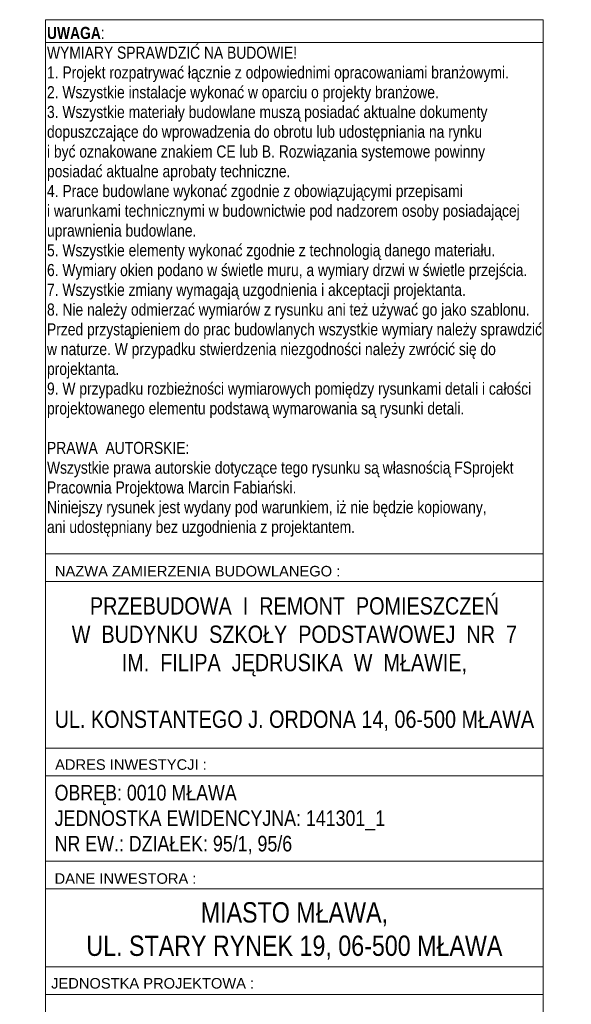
# Model space of a CAD drawing. Header units: centimetres. Extents: x 36226 to 898353716, y 11794 to 57421.
# Tile 14 of 14: x 898353077 to 898353716, y 12931 to 14070. Entities that reach past the tile are written whole.
import ezdxf

# ---------------------------------------------------------------- set-up
doc = ezdxf.new("R2010")
doc.units = ezdxf.units.CM
doc.header["$MEASUREMENT"] = 0
doc.styles.add('GENERATED_STYLE_2', font='arial.ttf')
doc.styles.add('GENERATED_STYLE_6', font='ARIALN.TTF')
doc.styles.add('GENERATED_STYLE_7', font='ARIALN.TTF')

msp = doc.modelspace()

# ---------------------------------------------------------------- linework, layer by layer
at = {"color": 7, "linetype": 'Continuous', "lineweight": 13}
for p, q in [((898353107.4, 14044), (898353683.4, 14044)), ((898353107.4, 13452.3), (898353683.4, 13452.3)), ((898353107.4, 13420.3), (898353683.4, 13420.3)), ((898353107.4, 13227.7), (898353683.4, 13227.7)), ((898353107.4, 13195.7), (898353683.4, 13195.7)), ((898353107.4, 13195.7), (898353683.4, 13195.7)), ((898353107.4, 13195.7), (898353683.4, 13195.7)), ((898353107.4, 13096.8), (898353683.4, 13096.8)), ((898353107.4, 13064.8), (898353683.4, 13064.8)), ((898353107.4, 12974.6), (898353683.4, 12974.6)), ((898353107.4, 12942.6), (898353683.4, 12942.6))]:
    msp.add_line(p, q, dxfattribs=at)
at = {"color": 7, "linetype": 'Continuous', "lineweight": 13, "flags": 128}
msp.add_lwpolyline([(898353107.4, 14070.4), (898353683.4, 14070.4), (898353683.4, 11793.7), (898353107.4, 11793.7)], close=True, dxfattribs=at)

# ---------------------------------------------------------------- texts
at = {"color": 7, "linetype": 'Continuous', "lineweight": 13, "insert": (898353109, 14062.1), "char_height": 14, "width": 574.382, "attachment_point": 1, "line_spacing_factor": 0.979573, "style": 'GENERATED_STYLE_7'}
msp.add_mtext('\\A1;{\\pql;\\fArial Narrow|b1|i0|c0|p34;UWAGA\\fArial Narrow|b0|i0|c0|p34;:  \\P\\pql;\\fArial Narrow|b0|i0|c0|p34;WYMIARY SPRAWDZIĆ NA BUDOWIE!\\P\\pql;\\fArial Narrow|b0|i0|c0|p34;1. Projekt rozpatrywać łącznie z odpowiednimi opracowaniami branżowymi.\\P\\pql;\\fArial Narrow|b0|i0|c0|p34;2. Wszystkie instalacje wykonać w oparciu o projekty branżowe.\\P\\pql;\\fArial Narrow|b0|i0|c0|p34;3. Wszystkie materiały budowlane muszą posiadać aktualne dokumenty \\P\\pql;\\fArial Narrow|b0|i0|c0|p34;dopuszczające do wprowadzenia do obrotu lub udostępniania na rynku \\P\\pql;\\fArial Narrow|b0|i0|c0|p34;i być oznakowane znakiem CE lub B. Rozwiązania systemowe powinny \\P\\pql;\\fArial Narrow|b0|i0|c0|p34;posiadać aktualne aprobaty techniczne.\\P\\pql;\\fArial Narrow|b0|i0|c0|p34;4. Prace budowlane wykonać zgodnie z obowiązującymi przepisami \\P\\pql;\\fArial Narrow|b0|i0|c0|p34;i warunkami technicznymi w budownictwie pod nadzorem osoby posiadającej\\P\\pql;\\fArial Narrow|b0|i0|c0|p34;uprawnienia budowlane.\\P\\pql;\\fArial Narrow|b0|i0|c0|p34;5. Wszystkie elementy wykonać zgodnie z technologią danego materiału.\\P\\pql;\\fArial Narrow|b0|i0|c0|p34;6. Wymiary okien podano w świetle muru, a wymiary drzwi w świetle przejścia.\\P\\pql;\\fArial Narrow|b0|i0|c0|p34;7. Wszystkie zmiany wymagają uzgodnienia i akceptacji projektanta.\\P\\pql;\\fArial Narrow|b0|i0|c0|p34;8. Nie należy odmierzać wymiarów z rysunku ani też używać go jako szablonu.\\P\\pql;\\fArial Narrow|b0|i0|c0|p34;Przed przystąpieniem do prac budowlanych wszystkie wymiary należy sprawdzić w naturze. W przypadku stwierdzenia niezgodności należy zwrócić się do projektanta.\\P\\pql;\\fArial Narrow|b0|i0|c0|p34;9. W przypadku rozbieżności wymiarowych pomiędzy rysunkami detali i całości projektowanego elementu podstawą wymarowania są rysunki detali.     \\P\\pql;\\fArial Narrow|b0|i0|c0|p34;\\P\\pql;\\fArial Narrow|b0|i0|c0|p34;PRAWA  AUTORSKIE:\\P\\pql;\\fArial Narrow|b0|i0|c0|p34;Wszystkie prawa autorskie dotyczące tego rysunku są własnością FSprojekt \\P\\pql;\\fArial Narrow|b0|i0|c0|p34;Pracownia Projektowa Marcin Fabiański.\\P\\pql;\\fArial Narrow|b0|i0|c0|p34;Niniejszy rysunek jest wydany pod warunkiem, iż nie będzie kopiowany, \\P\\pql;\\fArial Narrow|b0|i0|c0|p34;ani udostępniany bez uzgodnienia z projektantem.}', dxfattribs=at)
at = {"color": 7, "linetype": 'Continuous', "lineweight": 13, "char_height": 12.16, "attachment_point": 4, "style": 'GENERATED_STYLE_2'}
for s, insert in [('\\A1;{\\pql;\\fArial|b0|i0|c238|p38;NAZWA ZAMIERZENIA BUDOWLANEGO :}', (898353118.2, 13432.3)), ('\\A1;{\\pql;\\fArial|b0|i0|c238|p38;ADRES INWESTYCJI :}', (898353118.4, 13208.6)), ('\\A1;{\\pql;\\fArial|b0|i0|c238|p38;DANE \\fArial|b0|i0|c238|p38;INWESTOR\\fArial|b0|i0|c238|p38;A\\fArial|b0|i0|c238|p38; :}', (898353117.8, 13076.7)), ('\\A1;{\\pql;\\fArial|b0|i0|c238|p38;JEDNOSTKA PROJEKTOWA\\fArial|b0|i0|c238|p38; :}', (898353113.8, 12955.5))]:
    msp.add_mtext(s, dxfattribs=dict(at, insert=insert))
at = {"color": 7, "linetype": 'Continuous', "lineweight": 13, "style": 'GENERATED_STYLE_6'}
for s, insert, char_height, attachment_point, line_spacing_factor in [('\\A1;{\\pqc;\\fArial Narrow|b0|i0|c0|p34;PRZEBUDOWA  I  REMONT  POMIESZCZEŃ \\P\\pqc;\\fArial Narrow|b0|i0|c0|p34;W  BUDYNKU  SZKOŁY  PODSTAWOWEJ  NR  7 \\P\\pqc;\\fArial Narrow|b0|i0|c0|p34;IM.  FILIPA  JĘDRUSIKA  W  MŁAWIE, \\P\\pqc;\\fArial Narrow|b0|i0|c0|p34;\\P\\pqc;\\fArial Narrow|b0|i0|c0|p34;UL. KONSTANTEGO J. ORDONA 14, 06-500 MŁAWA}', (898353395.4, 13402.2), 20, 2, 0.982922), ('\\A1;{\\pql;\\fArial Narrow|b0|i0|c0|p34;OBRĘB: 0010 MŁAWA\\P\\pql;\\fArial Narrow|b0|i0|c0|p34;JEDNOSTKA EWIDENCYJNA: 141301_1\\P\\pql;\\fArial Narrow|b0|i0|c0|p34;NR EW.: DZIAŁEK: 95/1, 95/6}', (898353117.8, 13185.1), 18, 1, 0.982044), ('\\A1;{\\pqc;\\fArial Narrow|b0|i0|c0|p34;MIASTO MŁAWA, \\P\\pqc;\\fArial Narrow|b0|i0|c0|p34;UL. STARY RYNEK 19, 06-500 MŁAWA}', (898353395.4, 13049.4), 23.5, 2, 0.985871)]:
    msp.add_mtext(s, dxfattribs=dict(at, insert=insert, char_height=char_height, attachment_point=attachment_point, line_spacing_factor=line_spacing_factor))

doc.saveas('drawing.dxf')
